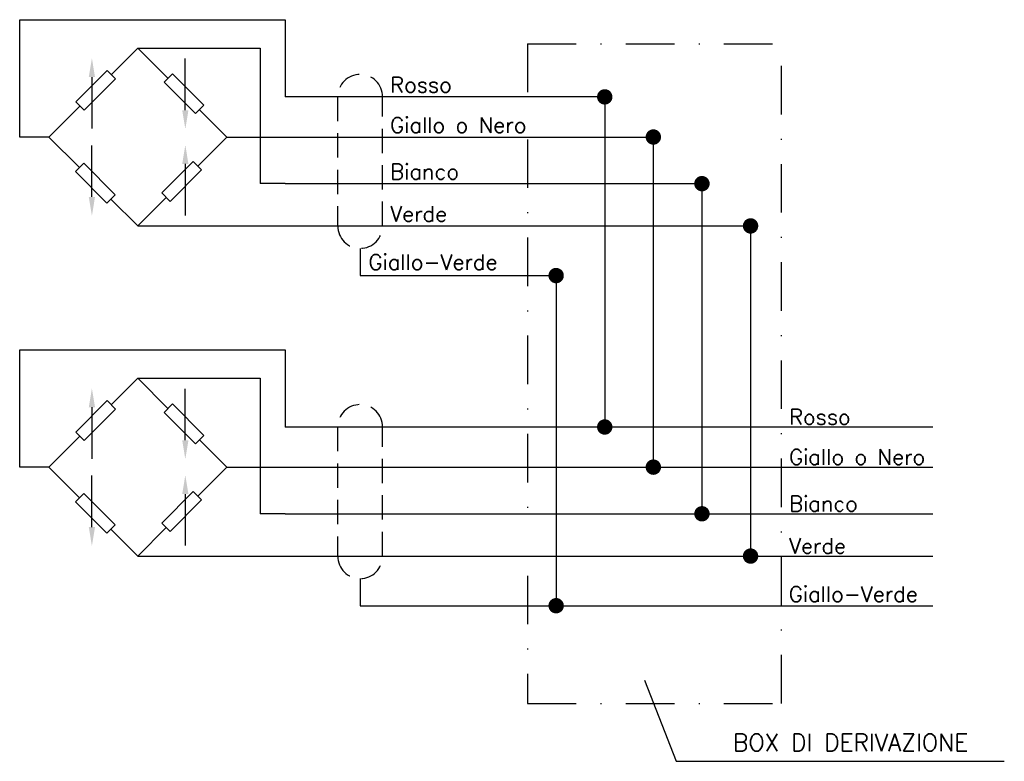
# Model space of a CAD drawing. Extents: x 13 to 114, y 29 to 105.
import ezdxf

# ---------------------------------------------------------------- set-up
doc = ezdxf.new("R2010")
doc.units = 0
doc.header["$LTSCALE"] = 10
doc.header["$MEASUREMENT"] = 0
doc.linetypes.add('DASHDOT', pattern=[1, 0.5, -0.25, 0, -0.25])
doc.linetypes.add('HIDDEN', pattern=[0.375, 0.25, -0.125])
doc.layers.get('0').update_dxf_attribs({"linetype": 'CONTINUOUS'})
doc.layers.add('QUOTE', color=7, linetype='CONTINUOUS')
doc.styles.add('DEM3', font='romans', dxfattribs={"height": 4.8})

msp = doc.modelspace()

# ---------------------------------------------------------------- linework, layer by layer
for p, q in [((13.06, 105.45), (38.95, 105.45)), ((13.06, 93.38), (13.06, 105.45)), ((38.95, 105.45), (40.37, 105.45)), ((40.37, 105.45), (40.37, 97.51)), ((25.21, 102.53), (36.64, 102.53)), ((36.64, 102.53), (37.79, 102.53)), ((37.79, 102.53), (37.79, 88.98)), ((22.07, 100.23), (18.83, 96.99)), ((19.7, 96.13), (22.93, 99.36)), ((22.93, 99.36), (22.07, 100.23)), ((28.78, 99.88), (27.92, 99.02)), ((32.01, 96.65), (28.78, 99.88)), ((27.92, 99.02), (31.15, 95.79)), ((73.24, 97.51), (73.24, 63.54)), ((18.83, 96.99), (19.7, 96.13)), ((31.15, 95.79), (32.01, 96.65)), ((16.06, 93.38), (13.06, 93.38)), ((34.36, 93.38), (36.75, 93.38)), ((36.64, 93.38), (78.24, 93.38)), ((40.76, 93.38), (43.71, 93.38)), ((78.24, 93.38), (78.24, 59.41)), ((19.65, 90.68), (18.79, 89.82)), ((22.89, 87.44), (19.65, 90.68)), ((30.91, 90.86), (27.67, 87.63)), ((31.77, 90), (30.91, 90.86)), ((18.79, 89.82), (22.02, 86.58)), ((28.54, 86.76), (31.77, 90)), ((37.79, 88.98), (37.79, 88.58)), ((40.37, 88.58), (37.79, 88.58)), ((40.37, 88.58), (83.24, 88.58)), ((83.24, 88.58), (83.24, 54.61)), ((22.02, 86.58), (22.89, 87.44)), ((27.67, 87.63), (28.54, 86.76)), ((25.21, 84.23), (88.24, 84.23)), ((88.24, 84.23), (88.24, 50.26)), ((68.24, 79.12), (68.24, 45.15)), ((13.06, 59.41), (13.06, 71.48)), ((13.06, 71.48), (38.95, 71.48)), ((38.95, 71.48), (40.37, 71.48)), ((40.37, 71.48), (40.37, 63.54)), ((25.21, 68.56), (36.64, 68.56)), ((36.64, 68.56), (37.79, 68.56)), ((37.79, 68.56), (37.79, 55.01)), ((22.07, 66.26), (18.83, 63.02)), ((22.93, 65.39), (22.07, 66.26)), ((28.78, 65.91), (27.92, 65.05)), ((32.01, 62.68), (28.78, 65.91)), ((19.7, 62.16), (22.93, 65.39)), ((27.92, 65.05), (31.15, 61.82)), ((18.83, 63.02), (19.7, 62.16)), ((31.15, 61.82), (32.01, 62.68)), ((16.06, 59.41), (13.06, 59.41)), ((34.36, 59.41), (36.75, 59.41)), ((36.64, 59.41), (107.01, 59.41)), ((40.76, 59.41), (43.71, 59.41)), ((30.91, 56.89), (27.67, 53.66)), ((31.77, 56.03), (30.91, 56.89)), ((19.65, 56.71), (18.79, 55.85)), ((18.79, 55.85), (22.02, 52.61)), ((22.89, 53.47), (19.65, 56.71)), ((28.54, 52.79), (31.77, 56.03)), ((37.79, 55.01), (37.79, 54.61)), ((40.37, 54.61), (37.79, 54.61)), ((40.37, 54.61), (107.01, 54.61)), ((22.02, 52.61), (22.89, 53.47)), ((27.67, 53.66), (28.54, 52.79)), ((25.21, 50.26), (107.01, 50.26)), ((77.35, 37.48), (80.58, 29.14)), ((80.58, 29.14), (114.35, 29.14))]:
    msp.add_line(p, q)
at = {"linetype": 'DASHDOT'}
for p, q in [((65.31, 102.98), (65.31, 97.94)), ((65.31, 102.98), (91.44, 102.98)), ((91.44, 35.1), (91.44, 102.98)), ((65.31, 93.14), (65.31, 54.38)), ((65.31, 48.24), (65.31, 35.1)), ((65.31, 35.1), (91.44, 35.1))]:
    msp.add_line(p, q, dxfattribs=at)
at = {"linetype": 'HIDDEN'}
for p, q in [((45.77, 97.51), (45.77, 84.23)), ((50.4, 84.23), (50.4, 97.51)), ((45.77, 63.54), (45.77, 50.26)), ((50.4, 50.26), (50.4, 63.54))]:
    msp.add_line(p, q, dxfattribs=at)
for points in [[(28.31, 99.42), (25.21, 102.53), (22.49, 99.81)], [(19.25, 96.57), (16.06, 93.38)], [(31.37, 90.39), (34.36, 93.38), (31.55, 96.19)], [(16.06, 93.38), (19.21, 90.23)], [(22.44, 87), (25.21, 84.23), (28.14, 87.16)], [(28.31, 65.45), (25.21, 68.56), (22.49, 65.84)], [(19.25, 62.6), (16.06, 59.41)], [(31.37, 56.42), (34.36, 59.41), (31.55, 62.22)], [(16.06, 59.41), (19.21, 56.26)], [(22.44, 53.03), (25.21, 50.26), (28.14, 53.19)]]:
    msp.add_lwpolyline(points)
at = {"const_width": 0.794}
for points in [[(72.85, 97.51, 1), (73.64, 97.51, 1)], [(77.85, 93.38, 1), (78.64, 93.38, 1)], [(82.85, 88.58, 1), (83.64, 88.58, 1)], [(87.85, 84.23, 1), (88.64, 84.23, 1)], [(67.85, 79.12, 1), (68.64, 79.12, 1)], [(72.85, 63.54, 1), (73.64, 63.54, 1)], [(77.85, 59.41, 1), (78.64, 59.41, 1)], [(82.85, 54.61, 1), (83.64, 54.61, 1)], [(87.85, 50.26, 1), (88.64, 50.26, 1)], [(67.85, 45.15, 1), (68.64, 45.15, 1)]]:
    msp.add_lwpolyline(points, format="xyb", close=True, dxfattribs=at)
at = {"linetype": 'HIDDEN'}
for centre, start, end in [((48.09, 97.51), 0, 180), ((48.09, 84.23), 180, 0), ((48.09, 63.54), 0, 180), ((48.09, 50.26), 180, 0)]:
    msp.add_arc(centre, 2.31, start, end, dxfattribs=at)
at = {"layer": 'QUOTE'}
for p, q in [((30.1, 96.14), (30.1, 101.45)), ((20.49, 99.55), (20.49, 94.24)), ((73.24, 97.51), (40.37, 97.51)), ((20.49, 87.21), (20.49, 92.51)), ((30.1, 90.61), (30.1, 85.31)), ((48.09, 81.92), (48.09, 79.12)), ((48.09, 79.12), (68.24, 79.12)), ((30.1, 62.17), (30.1, 67.48)), ((20.49, 65.58), (20.49, 60.27)), ((107.01, 63.54), (40.37, 63.54)), ((20.49, 53.24), (20.49, 58.54)), ((30.1, 56.64), (30.1, 51.34)), ((48.09, 47.95), (48.09, 45.15)), ((48.09, 45.15), (107.01, 45.15))]:
    msp.add_line(p, q, dxfattribs=at)
for points in [[(20.17, 99.55), (20.81, 99.55), (20.49, 101.49)], [(29.78, 96.14), (30.42, 96.14), (30.1, 94.2)], [(29.78, 90.61), (30.42, 90.61), (30.1, 92.56)], [(20.17, 87.21), (20.81, 87.21), (20.49, 85.26)], [(20.17, 65.58), (20.81, 65.58), (20.49, 67.52)], [(29.78, 62.17), (30.42, 62.17), (30.1, 60.23)], [(29.78, 56.64), (30.42, 56.64), (30.1, 58.59)], [(20.17, 53.24), (20.81, 53.24), (20.49, 51.29)]]:
    msp.add_solid(points, dxfattribs=at)

# ---------------------------------------------------------------- texts
at = {"style": 'DEM3'}
for s, height, p in [('Rosso', 1.584, (51.19, 97.96)), ('Giallo o Nero', 1.5844, (51.19, 93.82)), ('Bianco', 1.584, (51.19, 89.02)), ('Verde', 1.584, (51.19, 84.67)), ('Giallo-Verde', 1.5844, (48.96, 79.72)), ('Rosso', 1.584, (92.22, 63.79)), ('Giallo o Nero', 1.5844, (92.22, 59.66)), ('Bianco', 1.584, (92.22, 54.86)), ('Verde', 1.584, (92.22, 50.51)), ('Giallo-Verde', 1.5844, (92.2, 45.56)), ('BOX DI DERIVAZIONE', 1.7647, (86.44, 30.2))]:
    msp.add_text(s, height=height, dxfattribs=at).set_placement(p)

doc.saveas('drawing.dxf')
